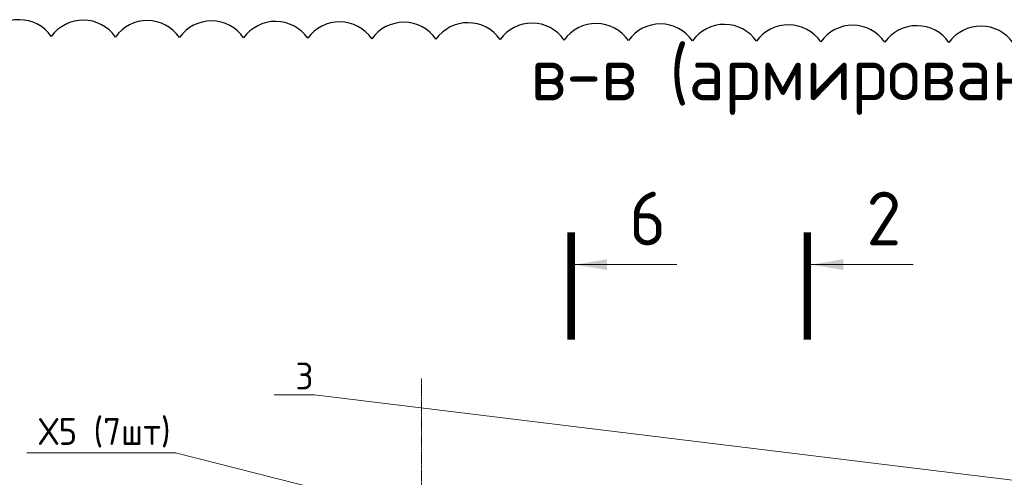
# Model space of a CAD drawing. Header units: millimetres. Extents: x 247266 to 730847, y -636031 to 10052.
# Tile 167 of 196: x 555613 to 564788, y -241713 to -237447. Entities that reach past the tile are written whole.
import ezdxf
from ezdxf import colors
from ezdxf.entities.mleader import LeaderData, LeaderLine
from ezdxf.math import Vec2, Vec3

# ---------------------------------------------------------------- set-up
doc = ezdxf.new("R2010")
doc.units = ezdxf.units.MM
doc.linetypes.add('______5', pattern=[1100, 800, -100, 100, -100])
doc.linetypes.add('осевая', pattern=[50.8, 31.75, -6.35, 6.35, -6.35])
doc.layers.add('Исправления', color=1, linetype='Continuous')
doc.layers.add('РАЗМЕРЫ', color=7, linetype='Continuous')
for name, color, linetype, lineweight in [('Оси', 7, '______5', 18), ('подоснова', 7, 'Continuous', 5), ('Узлы', 7, 'Continuous', 0)]:
    doc.layers.add(name, color=color, linetype=linetype, lineweight=lineweight)
doc.styles.add('GOST-2.304_Type-B', font='GOST_Common.ttf')

# ---------------------------------------------------------------- blocks, each defined once
blk = doc.blocks.new('_None')

msp = doc.modelspace()

# ---------------------------------------------------------------- linework, layer by layer
at = {"layer": 'Исправления'}
msp.add_lwpolyline([(564869.3, -237664.8, 0.5205671), (564271.81, -237660.82, 0.5205671), (563674.31, -237656.83, 0.5205671), (563076.82, -237652.85, 0.5205671), (562479.33, -237648.86, 0.5205671), (561881.84, -237644.88, 0.5205671), (561284.35, -237640.89, 0.5205671), (560686.86, -237636.9, 0.5205671), (560089.37, -237632.92, 0.5205671), (559491.88, -237628.93, 0.5205671), (558894.38, -237624.95, 0.5205671), (558296.89, -237620.96, 0.5205671), (557699.4, -237616.97, 0.5205671), (557101.91, -237612.99, 0.5205671), (556504.42, -237609, 0.5205671), (555906.93, -237605.02, 0.5205671), (555309.44, -237601.03, 0.5205671)], format="xyb", dxfattribs=at)
at = {"layer": 'Оси', "linetype": 'осевая', "lineweight": 0, "ltscale": 0.3, "transparency": 33554687}
msp.add_line((559356.57, -240792.17), (559356.57, -249148.29), dxfattribs=at)
at = {"layer": 'Узлы', "linetype": 'Continuous', "lineweight": 0}
for p, q in [((560785.84, -239730.63, 400), (561735.84, -239730.63, 400)), ((562987.51, -239730.63, 400), (563937.51, -239730.63, 400))]:
    msp.add_line(p, q, dxfattribs=at)
at = {"layer": 'Узлы', "linetype": 'Continuous', "lineweight": 0, "const_width": 70, "elevation": 400}
for points in [[(560750.84, -239430.63), (560750.84, -240430.63)], [(562952.51, -239430.63), (562952.51, -240430.63)]]:
    msp.add_lwpolyline(points, dxfattribs=at)
at = {"layer": 'Узлы', "linetype": 'Continuous', "lineweight": 0}
for points in [[(560785.84, -239730.63, 400), (561086.29, -239780.9, 400), (561086.29, -239680.35, 400)], [(562987.51, -239730.63, 400), (563287.96, -239780.9, 400), (563287.96, -239680.35, 400)]]:
    msp.add_solid(points, dxfattribs=at)

# ---------------------------------------------------------------- texts
at = {"layer": 'РАЗМЕРЫ', "insert": (563166.08, -238016.92), "char_height": 500, "attachment_point": 5, "style": 'GOST-2.304_Type-B'}
msp.add_mtext_dynamic_manual_height_columns('в-в (армирование)', width=5972.4511, gutter_width=625, heights=[0], dxfattribs=at)
at = {"layer": 'Узлы', "linetype": 'Continuous', "lineweight": 0, "char_height": 500, "attachment_point": 5, "style": 'GOST-2.304_Type-B'}
for s, insert in [('6', (561463.87, -239300.63, 400)), ('2', (563665.54, -239300.63, 400))]:
    msp.add_mtext_dynamic_manual_height_columns(s, width=723.8798, gutter_width=25, heights=[0], dxfattribs=dict(at, insert=insert))

# ---------------------------------------------------------------- leaders
at = {"layer": 'подоснова'}
ml = msp.add_multileader_mtext('Standard', dxfattribs=at)
ml.set_content('3  ', color=256, style='GOST-2.304_Type-B')
ml.set_leader_properties(color=256, linetype='ByLayer', lineweight=15)
ml.set_arrow_properties(name='NONE')
ml.build(insert=Vec2(0, 0))
ml.multileader.update_dxf_attribs({"text_left_attachment_type": 6, "text_right_attachment_type": 6, "dogleg_length": 10, "arrow_head_size": 18})
ctx = ml.context
ctx.base_point, ctx.char_height, ctx.arrow_head_size, ctx.landing_gap_size, ctx.plane_origin = Vec3(558184.1, -240944.01), 250, 18, 20, Vec3(553971.35, -238138.1)
ctx.left_attachment, ctx.right_attachment, ctx.text_align_type = 6, 6, 1
notes = []
notes.append((ctx, [(1, (1, 1, 0), (558359.17, -240944.26), (-1, 0), 10, [(3, [(559837.48, -241851.55), (563148.98, -242037.25), (566588.83, -241949.13)], 0, [])])]))
ctx.mtext.insert, ctx.mtext.alignment, ctx.mtext.flow_direction = Vec3(558266.6, -240644.01), 2, 5
ml = msp.add_multileader_mtext('Standard', dxfattribs=at)
ml.set_content('Х5 (7шт)', color=256, style='GOST-2.304_Type-B')
ml.set_leader_properties(color=256, linetype='ByLayer', lineweight=15)
ml.set_arrow_properties(name='NONE')
ml.build(insert=Vec2(0, 0))
ml.multileader.update_dxf_attribs({"text_left_attachment_type": 6, "text_right_attachment_type": 6, "dogleg_length": 10, "arrow_head_size": 18})
ctx = ml.context
ctx.base_point, ctx.char_height, ctx.arrow_head_size, ctx.landing_gap_size, ctx.plane_origin = Vec3(555754.16, -241460.59), 250, 18, 20, Vec3(552677.02, -239190.23)
ctx.left_attachment, ctx.right_attachment, ctx.text_align_type = 6, 6, 1
notes.append((ctx, [(0, (1, 1, 0), (557065.34, -241485.62), (-1, 0), 10, [(0, [(560877.83, -242449.81)], 0, [])])]))
ctx.mtext.insert, ctx.mtext.alignment, ctx.mtext.flow_direction = Vec3(556404.46, -241160.59), 2, 5
for ctx, leaders in notes:
    for number, flags, end, landing, length, lines in leaders:
        leader = LeaderData()
        leader.index, (leader.has_last_leader_line, leader.has_dogleg_vector, leader.attachment_direction) = number, flags
        leader.last_leader_point, leader.dogleg_vector, leader.dogleg_length = Vec3(end), Vec3(landing), length
        for number, points, colour, breaks in lines:
            line = LeaderLine()
            line.index, line.vertices, line.color, line.breaks = number, Vec3.list(points), colors.encode_raw_color(colour), breaks
            leader.lines.append(line)
        ctx.leaders.append(leader)

doc.saveas('drawing.dxf')
